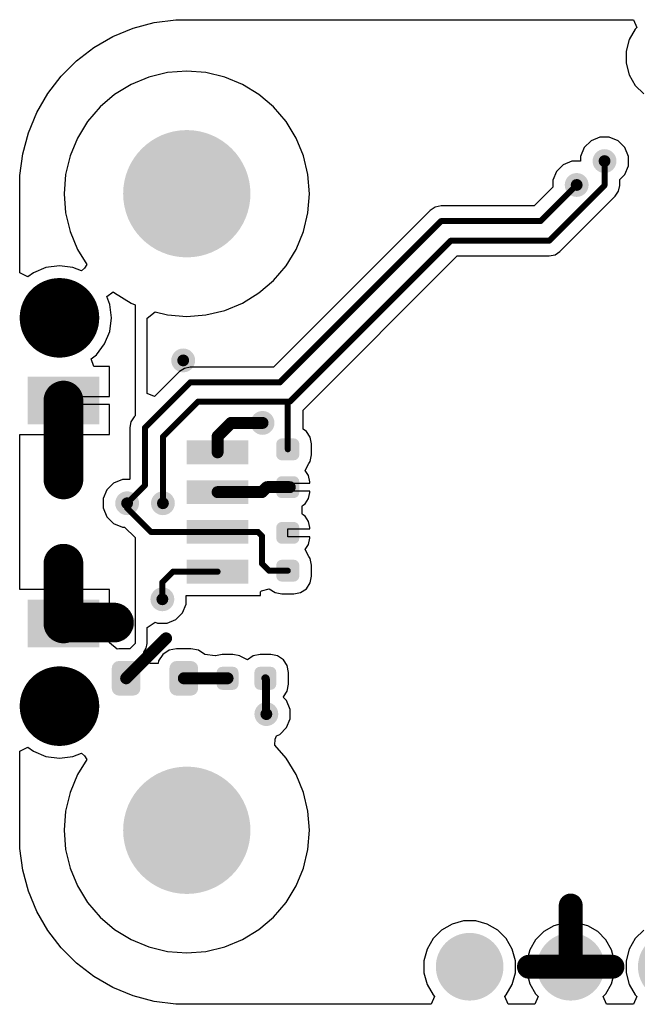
# Model space of a CAD drawing. Header units: inches. Extents: x 0.3 to 40.7, y 0.3 to 25.1.
# Tile 1 of 4: x 0.3 to 15.8, y 0.3 to 25.1. Entities that reach past the tile are written whole.
import ezdxf

# ---------------------------------------------------------------- set-up
doc = ezdxf.new("R2010")
doc.units = ezdxf.units.IN
for name, color, linetype in [('Pad Holes', 156, 'Continuous'), ('TOP', 1, 'Continuous'), ('Via Holes', 16, 'Continuous')]:
    doc.layers.add(name, color=color, linetype=linetype)

# ---------------------------------------------------------------- blocks, each defined once
blk = doc.blocks.new('F_____________1___F_________1_2665')
at = {"layer": 'TOP'}
h = blk.add_hatch(color=1, dxfattribs=at)
edge = h.paths.add_edge_path()
edge.add_arc((0, 0), 0.499999, 0, 360)
for points, const_width in [([(0.499999, 0, 1), (-0.499999, 0, 1)], 1.00000054), ([(-0.7499985, 0, 1), (-0.2499995, 0, 1)], 0.499999), ([(0.2499995, 0, 1), (0.7499985, 0, 1)], 0.499999)]:
    blk.add_lwpolyline(points, format="xyb", close=True, dxfattribs=dict(at, const_width=const_width))
blk = doc.blocks.new('F_____________1___F_________1_2666')
at = {"layer": 'TOP'}
h = blk.add_hatch(color=1, dxfattribs=at)
edge = h.paths.add_edge_path()
edge.add_arc((0, 0), 0.499999, 0, 360)
for points, const_width in [([(0.499999, 0, 1), (-0.499999, 0, 1)], 1.00000054), ([(-0.7499985, 0, 1), (-0.2499995, 0, 1)], 0.499999), ([(0.2499995, 0, 1), (0.7499985, 0, 1)], 0.499999)]:
    blk.add_lwpolyline(points, format="xyb", close=True, dxfattribs=dict(at, const_width=const_width))
blk = doc.blocks.new('RES_0402_2677')
at = {"layer": 'TOP'}
h = blk.add_hatch(color=1, dxfattribs=at)
edge = h.paths.add_edge_path()
edge.add_arc((-0.34025205, -0.14975078), 0.14024864, 270, 360)
edge.add_line((-0.20000341, -0.14975078), (-0.20000341, 0.14975078))
edge.add_arc((-0.34025205, 0.14975078), 0.14024864, 0, 90)
edge.add_line((-0.34025205, 0.28999942), (-0.60975367, 0.28999942))
edge.add_arc((-0.60975367, 0.14975078), 0.14024864, 90, 180)
edge.add_line((-0.75000231, 0.14975078), (-0.75000231, -0.14975078))
edge.add_arc((-0.60975367, -0.14975078), 0.14024864, 180, 270)
edge.add_line((-0.60975367, -0.28999942), (-0.34025205, -0.28999942))
h = blk.add_hatch(color=1, dxfattribs=at)
edge = h.paths.add_edge_path()
edge.add_arc((0.34025205, 0.14975078), 0.14024864, 90, 180)
edge.add_line((0.20000341, 0.14975078), (0.20000341, -0.14975078))
edge.add_arc((0.34025205, -0.14975078), 0.14024864, 180, 270)
edge.add_line((0.34025205, -0.28999942), (0.60975367, -0.28999942))
edge.add_arc((0.60975367, -0.14975078), 0.14024864, 270, 360)
edge.add_line((0.75000231, -0.14975078), (0.75000231, 0.14975078))
edge.add_arc((0.60975367, 0.14975078), 0.14024864, 0, 90)
edge.add_line((0.60975367, 0.28999942), (0.34025205, 0.28999942))
blk = doc.blocks.new('RES_0402_2678')
at = {"layer": 'TOP'}
h = blk.add_hatch(color=1, dxfattribs=at)
edge = h.paths.add_edge_path()
edge.add_arc((-0.34025205, -0.14975078), 0.14024864, 270, 360)
edge.add_line((-0.20000341, -0.14975078), (-0.20000341, 0.14975078))
edge.add_arc((-0.34025205, 0.14975078), 0.14024864, 0, 90)
edge.add_line((-0.34025205, 0.28999942), (-0.60975367, 0.28999942))
edge.add_arc((-0.60975367, 0.14975078), 0.14024864, 90, 180)
edge.add_line((-0.75000231, 0.1497507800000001), (-0.75000231, -0.1497507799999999))
edge.add_arc((-0.60975367, -0.14975078), 0.14024864, 180, 270)
edge.add_line((-0.60975367, -0.28999942), (-0.34025205, -0.28999942))
h = blk.add_hatch(color=1, dxfattribs=at)
edge = h.paths.add_edge_path()
edge.add_arc((0.34025205, 0.14975078), 0.14024864, 90, 180)
edge.add_line((0.20000341, 0.14975078), (0.20000341, -0.14975078))
edge.add_arc((0.34025205, -0.14975078), 0.14024864, 180, 270)
edge.add_line((0.34025205, -0.28999942), (0.60975367, -0.28999942))
edge.add_arc((0.60975367, -0.14975078), 0.14024864, 270, 360)
edge.add_line((0.75000231, -0.14975078), (0.75000231, 0.14975078))
edge.add_arc((0.60975367, 0.14975078), 0.14024864, 0, 90)
edge.add_line((0.60975367, 0.28999942), (0.34025205, 0.28999942))
blk = doc.blocks.new('SM04B_SRSS_TB_LF__SN__F_________1_2679')
at = {"layer": 'TOP'}
for points in [[(-3.39999701, 2.83750131), (-2.19999687, 2.83750131), (-2.19999687, 1.03750237), (-3.39999701, 1.03750237)], [(2.20000195, 2.83750131), (3.40000209, 2.83750131), (3.40000209, 1.03750237), (2.20000195, 1.03750237)], [(-1.7999964, -1.16249958), (-1.1999976, -1.16249958), (-1.1999976, -2.71249902), (-1.7999964, -2.71249902)], [(-0.7999984, -1.16249958), (-0.1999996, -1.16249958), (-0.1999996, -2.71249902), (-0.7999984, -2.71249902)], [(0.20000468, -1.16249958), (0.80000348, -1.16249958), (0.80000348, -2.71249902), (0.20000468, -2.71249902)], [(1.20000522, -1.16249958), (1.80000402, -1.16249958), (1.80000402, -2.71249902), (1.20000522, -2.71249902)]]:
    blk.add_hatch(color=1, dxfattribs=at).paths.add_polyline_path(points)
blk = doc.blocks.new('LEDC1608X80N_AK_2681')
at = {"layer": 'TOP'}
h = blk.add_hatch(color=1, dxfattribs=at)
edge = h.paths.add_edge_path()
edge.add_arc((-0.54499891, -0.2549982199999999), 0.17999964, 270, 360)
edge.add_line((-0.36499927, -0.2549982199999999), (-0.36499927, 0.2550033))
edge.add_arc((-0.54499891, 0.2550033), 0.17999964, 0, 90)
edge.add_line((-0.54499891, 0.4350029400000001), (-0.9050007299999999, 0.4350029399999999))
edge.add_arc((-0.9050007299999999, 0.2550032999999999), 0.17999964, 90, 180)
edge.add_line((-1.08500037, 0.2550032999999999), (-1.08500037, -0.2549982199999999))
edge.add_arc((-0.9050007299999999, -0.25499822), 0.17999964, 180, 270)
edge.add_line((-0.9050007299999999, -0.43499786), (-0.54499891, -0.43499786))
h = blk.add_hatch(color=1, dxfattribs=at)
edge = h.paths.add_edge_path()
edge.add_arc((0.54499891, 0.2549982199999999), 0.17999964, 90, 180)
edge.add_line((0.36499927, 0.2549982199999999), (0.36499927, -0.2550032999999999))
edge.add_arc((0.54499891, -0.2550033), 0.17999964, 180, 270)
edge.add_line((0.54499891, -0.4350029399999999), (0.9050007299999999, -0.4350029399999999))
edge.add_arc((0.9050007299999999, -0.2550033), 0.17999964, 270, 360)
edge.add_line((1.08500037, -0.2550033), (1.08500037, 0.2549982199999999))
edge.add_arc((0.9050007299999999, 0.2549982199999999), 0.17999964, 0, 90)
edge.add_line((0.9050007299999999, 0.43499786), (0.54499891, 0.43499786))
blk = doc.blocks.new('RES_0402_2682')
at = {"layer": 'TOP'}
h = blk.add_hatch(color=1, dxfattribs=at)
edge = h.paths.add_edge_path()
edge.add_arc((-0.34025205, -0.14975078), 0.14024864, 270, 360)
edge.add_line((-0.20000341, -0.14975078), (-0.20000341, 0.14975078))
edge.add_arc((-0.34025205, 0.14975078), 0.14024864, 0, 90)
edge.add_line((-0.34025205, 0.28999942), (-0.60975367, 0.28999942))
edge.add_arc((-0.60975367, 0.14975078), 0.14024864, 90, 180)
edge.add_line((-0.75000231, 0.14975078), (-0.75000231, -0.14975078))
edge.add_arc((-0.60975367, -0.14975078), 0.14024864, 180, 270)
edge.add_line((-0.60975367, -0.28999942), (-0.34025205, -0.28999942))
h = blk.add_hatch(color=1, dxfattribs=at)
edge = h.paths.add_edge_path()
edge.add_arc((0.34024697, 0.14974824), 0.14024864, 90, 180)
edge.add_line((0.19999833, 0.14974824), (0.19999833, -0.14975332))
edge.add_arc((0.34024697, -0.14975332), 0.14024864, 180, 270)
edge.add_line((0.34024697, -0.29000196), (0.6097485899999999, -0.29000196))
edge.add_arc((0.6097485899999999, -0.14975332), 0.14024864, 270, 360)
edge.add_line((0.74999723, -0.14975332), (0.74999723, 0.14974824))
edge.add_arc((0.6097485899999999, 0.14974824), 0.14024864, 0, 90)
edge.add_line((0.6097485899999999, 0.28999688), (0.34024697, 0.28999688))
blk = doc.blocks.new('PIN_HEADER_2_54___VERT__1_8POS_2701')
at = {"layer": 'Pad Holes'}
h = blk.add_hatch(color=7, dxfattribs=at)
edge = h.paths.add_edge_path()
edge.add_arc((-8.889999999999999, 0), 0.499999, 0, 360)
h = blk.add_hatch(color=7, dxfattribs=at)
edge = h.paths.add_edge_path()
edge.add_arc((-6.35, 0), 0.499999, 0, 360)
h = blk.add_hatch(color=7, dxfattribs=at)
edge = h.paths.add_edge_path()
edge.add_arc((-3.81, 0), 0.499999, 0, 360)
h = blk.add_hatch(color=7, dxfattribs=at)
edge = h.paths.add_edge_path()
edge.add_arc((-1.27, 0), 0.499999, 0, 360)
h = blk.add_hatch(color=7, dxfattribs=at)
edge = h.paths.add_edge_path()
edge.add_arc((1.27, 0), 0.499999, 0, 360)
h = blk.add_hatch(color=7, dxfattribs=at)
edge = h.paths.add_edge_path()
edge.add_arc((3.81, 0), 0.499999, 0, 360)
h = blk.add_hatch(color=7, dxfattribs=at)
edge = h.paths.add_edge_path()
edge.add_arc((6.35, 0), 0.499999, 0, 360)
h = blk.add_hatch(color=7, dxfattribs=at)
edge = h.paths.add_edge_path()
edge.add_arc((8.889999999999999, 0), 0.499999, 0, 360)
at = {"layer": 'TOP'}
h = blk.add_hatch(color=1, dxfattribs=at)
edge = h.paths.add_edge_path()
edge.add_arc((-8.889999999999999, 0), 0.8499983, 0, 360)
h = blk.add_hatch(color=1, dxfattribs=at)
edge = h.paths.add_edge_path()
edge.add_arc((-6.35, 0), 0.8499983, 0, 360)
h = blk.add_hatch(color=1, dxfattribs=at)
edge = h.paths.add_edge_path()
edge.add_arc((-3.81, 0), 0.8499983, 0, 360)
h = blk.add_hatch(color=1, dxfattribs=at)
edge = h.paths.add_edge_path()
edge.add_arc((-1.27, 0), 0.8499983, 0, 360)
h = blk.add_hatch(color=1, dxfattribs=at)
edge = h.paths.add_edge_path()
edge.add_arc((1.27, 0), 0.8499983, 0, 360)
h = blk.add_hatch(color=1, dxfattribs=at)
edge = h.paths.add_edge_path()
edge.add_arc((3.81, 0), 0.8499983, 0, 360)
h = blk.add_hatch(color=1, dxfattribs=at)
edge = h.paths.add_edge_path()
edge.add_arc((6.35, 0), 0.8499983, 0, 360)
h = blk.add_hatch(color=1, dxfattribs=at)
edge = h.paths.add_edge_path()
edge.add_arc((8.889999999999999, 0), 0.8499983, 0, 360)

msp = doc.modelspace()

# ---------------------------------------------------------------- hatches: boundary and pattern name
at = {"layer": 'Pad Holes'}
h = msp.add_hatch(color=7, dxfattribs=at)
edge = h.paths.add_edge_path()
edge.add_arc((4.500013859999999, 20.68000944), 1.59999934, 0, 360)
h = msp.add_hatch(color=7, dxfattribs=at)
edge = h.paths.add_edge_path()
edge.add_arc((4.500013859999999, 4.68001096), 1.59999934, 0, 360)
at = {"layer": 'TOP'}
h = msp.add_hatch(color=1, dxfattribs=at)
edge = h.paths.add_edge_path()
edge.add_arc((4.500013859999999, 20.68000944), 1.49999954, 0, 360)
h = msp.add_hatch(color=1, dxfattribs=at)
edge = h.paths.add_edge_path()
edge.add_arc((15.00000048, 21.50000018), 0.2999994, 0, 360)
h = msp.add_hatch(color=1, dxfattribs=at)
edge = h.paths.add_edge_path()
edge.add_arc((14.29999934, 20.89999884), 0.2999994, 0, 360)
h = msp.add_hatch(color=1, dxfattribs=at)
edge = h.paths.add_edge_path()
edge.add_arc((4.40999118, 16.4900102), 0.2999994, 0, 360)
h = msp.add_hatch(color=1, dxfattribs=at)
edge = h.paths.add_edge_path()
edge.add_arc((6.404109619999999, 14.91934278), 0.2999994, 0, 360)
h = msp.add_hatch(color=1, dxfattribs=at)
edge = h.paths.add_edge_path()
edge.add_arc((2.99999908, 12.8999996), 0.2999994, 0, 360)
h = msp.add_hatch(color=1, dxfattribs=at)
edge = h.paths.add_edge_path()
edge.add_arc((3.89999982, 12.8999996), 0.2999994, 0, 360)
h = msp.add_hatch(color=1, dxfattribs=at)
edge = h.paths.add_edge_path()
edge.add_arc((3.88610094, 10.48610044), 0.2999994, 0, 360)
h = msp.add_hatch(color=1, dxfattribs=at)
edge = h.paths.add_edge_path()
edge.add_arc((2.89999928, 9.900000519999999), 0.2999994, 0, 360)
h = msp.add_hatch(color=1, dxfattribs=at)
edge = h.paths.add_edge_path()
edge.add_arc((6.4999997, 7.600000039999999), 0.2999994, 0, 360)
h = msp.add_hatch(color=1, dxfattribs=at)
edge = h.paths.add_edge_path()
edge.add_arc((4.500013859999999, 4.68001096), 1.49999954, 0, 360)
at = {"layer": 'Via Holes'}
h = msp.add_hatch(color=7, dxfattribs=at)
edge = h.paths.add_edge_path()
edge.add_arc((15.00000048, 21.50000018), 0.1499997, 0, 360)
h = msp.add_hatch(color=7, dxfattribs=at)
edge = h.paths.add_edge_path()
edge.add_arc((14.29999934, 20.89999884), 0.1499997, 0, 360)
h = msp.add_hatch(color=7, dxfattribs=at)
edge = h.paths.add_edge_path()
edge.add_arc((4.40999118, 16.4900102), 0.1499997, 0, 360)
h = msp.add_hatch(color=7, dxfattribs=at)
edge = h.paths.add_edge_path()
edge.add_arc((6.404109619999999, 14.91934278), 0.1499997, 0, 360)
h = msp.add_hatch(color=7, dxfattribs=at)
edge = h.paths.add_edge_path()
edge.add_arc((2.99999908, 12.8999996), 0.1499997, 0, 360)
h = msp.add_hatch(color=7, dxfattribs=at)
edge = h.paths.add_edge_path()
edge.add_arc((3.89999982, 12.8999996), 0.1499997, 0, 360)
h = msp.add_hatch(color=7, dxfattribs=at)
edge = h.paths.add_edge_path()
edge.add_arc((3.88610094, 10.48610044), 0.1499997, 0, 360)
h = msp.add_hatch(color=7, dxfattribs=at)
edge = h.paths.add_edge_path()
edge.add_arc((2.89999928, 9.900000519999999), 0.1499997, 0, 360)
h = msp.add_hatch(color=7, dxfattribs=at)
edge = h.paths.add_edge_path()
edge.add_arc((6.4999997, 7.600000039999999), 0.1499997, 0, 360)

# ---------------------------------------------------------------- linework, layer by layer
at = {"layer": 'TOP'}
for p, q in [((3.68002312, 24.98238336), (4.22511982, 25.05414852)), ((4.22511982, 25.05414852), (4.50001132, 25.05414598)), ((4.50001132, 25.05414598), (15.72498506, 25.05415106)), ((15.72498506, 25.05415106), (15.80782716, 24.85414892)), ((2.64101072, 24.62968912), (3.14894722, 24.84008494)), ((3.14894722, 24.84008494), (3.68002312, 24.98238336)), ((15.76980336, 24.81612512), (15.61840158, 24.55389298)), ((15.80782716, 24.85414892), (15.76980336, 24.81612512)), ((2.16487756, 24.35479508), (2.64101072, 24.62968912)), ((15.61840158, 24.55389298), (15.54003242, 24.26140944)), ((1.72869352, 24.02009928), (2.16487756, 24.35479508)), ((15.54003242, 24.26140944), (15.54003242, 23.95861096)), ((1.33992112, 23.63132688), (1.72869352, 24.02009928)), ((4.500013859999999, 23.76451686), (4.01749006, 23.72654132)), ((4.982537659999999, 23.72654132), (4.500013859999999, 23.76451686)), ((15.54003242, 23.95861096), (15.61840158, 23.66612742)), ((1.00522786, 23.19514284), (1.33992112, 23.63132688)), ((3.54684838, 23.61354942), (3.0996763, 23.428325)), ((4.01749006, 23.72654132), (3.54684838, 23.61354942)), ((5.453179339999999, 23.61354942), (4.982537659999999, 23.72654132)), ((5.90035142, 23.428325), (5.453179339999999, 23.61354942)), ((15.61840158, 23.66612742), (15.76980336, 23.40389528)), ((3.0996763, 23.428325), (2.68698472, 23.17542736)), ((6.313043, 23.17542736), (5.90035142, 23.428325)), ((15.76980336, 23.40389528), (15.9839152, 23.18978344)), ((0.7303389, 22.71901984), (1.00522786, 23.19514284)), ((2.68698472, 23.17542736), (2.31893872, 22.86108458)), ((6.681089, 22.86108458), (6.313043, 23.17542736)), ((2.31893872, 22.86108458), (2.00459594, 22.49303858)), ((6.99543178, 22.49303858), (6.681089, 22.86108458)), ((0.5199379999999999, 22.21107572), (0.7303389, 22.71901984)), ((2.00459594, 22.49303858), (1.7516983, 22.080347)), ((7.248329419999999, 22.080347), (6.99543178, 22.49303858)), ((0.37763958, 21.68002014), (0.5199379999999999, 22.21107572)), ((1.7516983, 22.080347), (1.56647388, 21.63317492)), ((7.43355384, 21.63317492), (7.248329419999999, 22.080347)), ((14.8806535, 22.09999898), (14.66012816, 22.0086555)), ((15.11934746, 22.09999898), (14.8806535, 22.09999898)), ((15.3398728, 22.0086555), (15.11934746, 22.09999898)), ((14.49134516, 21.8398725), (14.40000168, 21.61934716)), ((14.66012816, 22.0086555), (14.49134516, 21.8398725)), ((15.5086558, 21.8398725), (15.3398728, 22.0086555)), ((15.59999928, 21.61934716), (15.5086558, 21.8398725)), ((0.30587696, 21.13491582), (0.37763958, 21.68002014)), ((1.56647388, 21.63317492), (1.45348198, 21.16253324)), ((7.546545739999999, 21.16253324), (7.43355384, 21.63317492)), ((14.40000168, 21.61934716), (14.40000168, 21.49999764)), ((15.59999928, 21.3806532), (15.59999928, 21.61934716)), ((13.96012702, 21.40865416), (13.79134402, 21.23987116)), ((14.18065236, 21.49999764), (13.96012702, 21.40865416)), ((14.40000168, 21.49999764), (14.18065236, 21.49999764)), ((15.5086558, 21.16012786), (15.59999928, 21.3806532)), ((0.30587696, 20.86002178), (0.30587696, 21.13491582)), ((1.45348198, 21.16253324), (1.41550644, 20.68000944)), ((7.58452128, 20.68000944), (7.546545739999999, 21.16253324)), ((13.79134402, 21.23987116), (13.70000054, 21.01934582)), ((15.38234414, 21.0338162), (15.5086558, 21.16012786)), ((0.30587696, 18.68791538), (0.30587696, 20.86002178)), ((13.70000054, 20.84071524), (13.2323967, 20.3731114)), ((13.70000054, 21.01934582), (13.70000054, 20.84071524)), ((15.35324082, 20.7437482), (15.38234414, 20.8900649)), ((15.38234414, 20.8900649), (15.38234414, 21.0338162)), ((1.41550644, 20.68000944), (1.45348198, 20.19748564)), ((7.546545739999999, 20.19748564), (7.58452128, 20.68000944)), ((13.88029228, 19.2296415), (15.27035808, 20.6197073)), ((15.27035808, 20.6197073), (15.35324082, 20.7437482)), ((10.74445146, 20.34400808), (10.62041056, 20.26112534)), ((10.89076816, 20.3731114), (10.74445146, 20.34400808)), ((13.2323967, 20.3731114), (10.89076816, 20.3731114)), ((1.45348198, 20.19748564), (1.56647388, 19.72684396)), ((10.62041056, 20.26112534), (6.679239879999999, 16.31995466)), ((7.43355384, 19.72684396), (7.546545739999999, 20.19748564)), ((1.56647388, 19.72684396), (1.7516983, 19.27967188)), ((7.248329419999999, 19.27967188), (7.43355384, 19.72684396)), ((1.7516983, 19.27967188), (1.984248, 18.90018572)), ((6.99543178, 18.8669803), (7.248329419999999, 19.27967188)), ((7.42134406, 15.24377444), (11.29522506, 19.11765544)), ((11.29522506, 19.11765544), (13.60993468, 19.11765544)), ((13.60993468, 19.11765544), (13.75625138, 19.14675876)), ((13.75625138, 19.14675876), (13.88029228, 19.2296415)), ((0.9606330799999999, 18.82656128), (0.64439292, 18.69557094)), ((1.29999994, 18.87123988), (0.9606330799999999, 18.82656128)), ((1.6393668, 18.82656128), (1.29999994, 18.87123988)), ((1.85206894, 18.7384563), (1.6393668, 18.82656128)), ((1.984248, 18.90018572), (1.932432, 18.8061727)), ((6.681089, 18.4989343), (6.99543178, 18.8669803)), ((0.5058791, 18.58928464), (0.30587696, 18.68791538)), ((0.64439292, 18.69557094), (0.5058791, 18.58928464)), ((1.932432, 18.8061727), (1.85206894, 18.7384563)), ((6.313043, 18.18459152), (6.681089, 18.4989343)), ((2.4863806, 18.09290768), (2.65278108, 18.21380406)), ((2.56653538, 17.8993927), (2.4863806, 18.09290768)), ((2.65278108, 18.21380406), (2.68698472, 18.18459152)), ((2.68698472, 18.18459152), (3.0996763, 17.93169388)), ((5.90035142, 17.93169388), (6.313043, 18.18459152)), ((2.61121398, 17.56002584), (2.56653538, 17.8993927)), ((3.0996763, 17.93169388), (3.20001392, 17.89013186)), ((3.20001392, 17.89013186), (3.20001392, 15.0933658)), ((5.453179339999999, 17.74646946), (5.90035142, 17.93169388)), ((3.505890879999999, 17.55061768), (3.70589302, 17.70828564)), ((3.70589302, 17.70828564), (4.01749006, 17.63347756)), ((4.01749006, 17.63347756), (4.500013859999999, 17.59550202)), ((4.500013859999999, 17.59550202), (4.982537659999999, 17.63347756)), ((4.982537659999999, 17.63347756), (5.453179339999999, 17.74646946)), ((2.56653538, 17.22065898), (2.61121398, 17.56002584)), ((3.505890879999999, 15.66055542), (3.505890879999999, 17.55061768)), ((2.43554504, 16.90441882), (2.56653538, 17.22065898)), ((2.22716852, 16.63285726), (2.43554504, 16.90441882)), ((2.09834988, 16.53401062), (2.22716852, 16.63285726)), ((2.16624154, 16.33401102), (2.09834988, 16.53401062)), ((2.55349756, 16.33401102), (2.16624154, 16.33401102)), ((2.55349756, 15.58001202), (2.55349756, 16.33401102)), ((4.31461672, 16.2079686), (3.69066826, 15.58402014)), ((4.43865762, 16.29085134), (4.31461672, 16.2079686)), ((4.58497432, 16.31995466), (4.43865762, 16.29085134)), ((6.679239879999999, 16.31995466), (4.58497432, 16.31995466)), ((3.69066826, 15.58402014), (3.505890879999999, 15.66055542)), ((1.29949956, 14.62601342), (1.29949956, 15.48001222)), ((1.29949956, 15.48001222), (1.39949936, 15.48001222)), ((1.39949936, 15.48001222), (1.39949936, 15.58001202)), ((1.39949936, 15.58001202), (2.55349756, 15.58001202)), ((2.55349756, 15.38001242), (1.49949916, 15.38001242)), ((1.49949916, 15.38001242), (1.49949916, 14.62601342)), ((2.55349756, 14.62601342), (2.55349756, 15.38001242)), ((7.42134406, 14.76383128), (7.42134406, 15.24377444)), ((3.09498746, 14.94718118), (3.06588414, 14.80086448)), ((3.1778702, 15.07122208), (3.09498746, 14.94718118)), ((3.20001392, 15.0933658), (3.1778702, 15.07122208)), ((0.3058795, 10.73401206), (0.30587696, 14.62601342)), ((0.30587696, 14.62601342), (1.29949956, 14.62601342)), ((1.49949916, 14.62601342), (2.55349756, 14.62601342)), ((3.06588414, 14.80086448), (3.06588414, 13.50659986)), ((7.506152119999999, 14.70716388), (7.42134406, 14.76383128)), ((7.60345698, 14.5615406), (7.506152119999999, 14.70716388)), ((7.63762506, 14.38976294), (7.60345698, 14.5615406)), ((7.63762506, 14.12026386), (7.63762506, 14.38976294)), ((7.60345698, 13.9484862), (7.63762506, 14.12026386)), ((7.472989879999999, 13.72399338), (7.57059954, 13.89931434)), ((7.57059954, 13.89931434), (7.60345698, 13.9484862)), ((7.560124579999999, 13.5935847), (7.472989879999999, 13.72399338)), ((2.66012676, 13.40865492), (2.49134376, 13.23987192)), ((2.8806521, 13.4999984), (2.66012676, 13.40865492)), ((3.05928268, 13.4999984), (2.8806521, 13.4999984)), ((3.06588414, 13.50659986), (3.05928268, 13.4999984)), ((7.039000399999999, 13.20500788), (7.039000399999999, 13.40500748)), ((7.039000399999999, 13.40500748), (7.590723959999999, 13.40500748)), ((7.590723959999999, 13.43975722), (7.560124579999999, 13.5935847)), ((7.590723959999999, 13.40500748), (7.590723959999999, 13.43975722)), ((2.49134376, 13.23987192), (2.40000028, 13.01934658)), ((7.590723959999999, 13.20500788), (7.039000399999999, 13.20500788)), ((7.560124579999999, 13.01643066), (7.590723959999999, 13.17025814)), ((7.590723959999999, 13.17025814), (7.590723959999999, 13.20500788)), ((2.40000028, 13.01934658), (2.40000028, 12.78065262)), ((7.40579672, 12.84112494), (7.472989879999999, 12.88601944)), ((7.472989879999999, 12.88601944), (7.560124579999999, 13.01643066)), ((2.40000028, 12.78065262), (2.49134376, 12.56012728)), ((7.40099104, 12.82744196), (7.40579672, 12.84112494)), ((7.40099104, 12.63257824), (7.40099104, 12.82744196)), ((7.40579672, 12.61889526), (7.40099104, 12.63257824)), ((2.49134376, 12.56012728), (2.66012676, 12.39134428)), ((2.66012676, 12.39134428), (2.8806521, 12.3000008)), ((7.472989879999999, 12.57400076), (7.40579672, 12.61889526)), ((7.560124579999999, 12.44358954), (7.472989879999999, 12.57400076)), ((7.590723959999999, 12.28976206), (7.560124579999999, 12.44358954)), ((2.8806521, 12.3000008), (2.93751, 12.3000008)), ((2.93751, 12.3000008), (3.20001392, 12.03749688)), ((7.039000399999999, 12.05501272), (7.039000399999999, 12.25501232)), ((7.039000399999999, 12.25501232), (7.590723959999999, 12.25501232)), ((7.590723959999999, 12.25501232), (7.590723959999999, 12.28976206)), ((3.20001392, 12.03749688), (3.20001392, 9.37390302)), ((7.590723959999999, 12.05501272), (7.039000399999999, 12.05501272)), ((7.560124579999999, 11.8664355), (7.590723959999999, 12.02026298)), ((7.590723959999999, 12.02026298), (7.590723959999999, 12.05501272)), ((7.472989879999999, 11.73602682), (7.560124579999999, 11.8664355)), ((7.57059954, 11.56070586), (7.472989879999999, 11.73602682)), ((7.60345698, 11.511534), (7.57059954, 11.56070586)), ((7.63762506, 11.33975634), (7.60345698, 11.511534)), ((7.63762506, 11.07025726), (7.63762506, 11.33975634)), ((7.506152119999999, 10.75285632), (7.60345698, 10.8984796)), ((7.60345698, 10.8984796), (7.63762506, 11.07025726)), ((1.29949956, 10.73401206), (0.3058795, 10.73401206)), ((1.29949956, 9.88001326), (1.29949956, 10.73401206)), ((2.55349756, 10.73401206), (1.49949916, 10.73401206)), ((1.49949916, 10.73401206), (1.49949916, 9.98001306)), ((2.55349756, 9.98001306), (2.55349756, 10.73401206)), ((6.34949962, 10.67537108), (6.37795778, 10.7015788)), ((6.34949962, 10.5800144), (6.34949962, 10.67537108)), ((6.37795778, 10.7015788), (6.571851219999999, 10.75285632)), ((6.571851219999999, 10.75285632), (6.71747196, 10.65555146)), ((6.71747196, 10.65555146), (6.889249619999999, 10.62138338)), ((7.18875118, 10.62138338), (7.36052884, 10.65555146)), ((7.36052884, 10.65555146), (7.506152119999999, 10.75285632)), ((4.486099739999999, 10.36675346), (4.486099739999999, 10.5800144)), ((4.486099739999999, 10.5800144), (6.34949962, 10.5800144)), ((6.889249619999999, 10.62138338), (7.18875118, 10.62138338)), ((4.39475626, 10.14622812), (4.486099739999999, 10.36675346)), ((1.49949916, 9.98001306), (2.55349756, 9.98001306)), ((3.505890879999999, 9.77767412), (3.70589302, 9.911311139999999)), ((3.70589302, 9.911311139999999), (3.76675396, 9.88610164)), ((4.00544792, 9.88610164), (4.22597326, 9.97744512)), ((4.22597326, 9.97744512), (4.39475626, 10.14622812)), ((1.39949936, 9.88001326), (1.29949956, 9.88001326)), ((1.39949936, 9.78001346), (1.39949936, 9.88001326)), ((2.55349756, 9.78001346), (1.39949936, 9.78001346)), ((2.55349756, 9.39317908), (2.55349756, 9.78001346)), ((3.505890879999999, 9.37391572), (3.505890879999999, 9.77767412)), ((3.76675396, 9.88610164), (4.00544792, 9.88610164)), ((2.7534997, 9.23617406), (2.55349756, 9.39317908)), ((2.79500076, 9.24442906), (2.7534997, 9.23617406)), ((3.07053996, 9.24442906), (2.79500076, 9.24442906)), ((3.20001392, 9.37390302), (3.07053996, 9.24442906)), ((3.41630254, 9.15761694), (3.4826067, 9.25684966)), ((3.42212422, 9.09850352), (3.41630254, 9.15761694)), ((3.4826067, 9.25684966), (3.50589342, 9.37390302)), ((3.50589342, 9.37390302), (3.505890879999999, 9.37391572)), ((4.057713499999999, 9.207169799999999), (3.898940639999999, 9.10108162)), ((4.245000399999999, 9.244423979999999), (4.057713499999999, 9.207169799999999)), ((4.60499968, 9.244423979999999), (4.245000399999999, 9.244423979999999)), ((4.79228658, 9.207169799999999), (4.60499968, 9.244423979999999)), ((4.951056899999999, 9.10108416), (4.79228658, 9.207169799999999)), ((3.46789502, 9.06792192), (3.42212422, 9.09850352)), ((3.56381812, 8.924363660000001), (3.46789502, 9.06792192)), ((3.574590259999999, 8.870203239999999), (3.56381812, 8.924363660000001)), ((3.79285246, 8.94230876), (3.77850908, 8.870203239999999)), ((3.898940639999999, 9.10108162), (3.79285246, 8.94230876)), ((5.214071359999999, 9.06154144), (4.951056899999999, 9.10108416)), ((5.21847572, 9.064482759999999), (5.214071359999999, 9.06154144)), ((5.39025338, 9.09865084), (5.21847572, 9.064482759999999)), ((5.659752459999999, 9.09865084), (5.39025338, 9.09865084)), ((5.83153012, 9.064482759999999), (5.659752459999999, 9.09865084)), ((5.84245466, 9.0571828), (5.83153012, 9.064482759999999)), ((6.02285562, 8.967175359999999), (5.84245466, 9.0571828)), ((6.16847636, 9.06448022), (6.02285562, 8.967175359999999)), ((6.34025402, 9.098648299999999), (6.16847636, 9.06448022)), ((6.609753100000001, 9.098648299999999), (6.34025402, 9.098648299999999)), ((6.781530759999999, 9.06448022), (6.609753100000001, 9.098648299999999)), ((6.92715404, 8.967175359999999), (6.781530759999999, 9.06448022)), ((7.0244589, 8.821552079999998), (6.92715404, 8.967175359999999)), ((3.77850908, 8.870203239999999), (3.574590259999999, 8.870203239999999)), ((7.05862698, 8.64977442), (7.0244589, 8.821552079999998)), ((7.05862698, 8.35027286), (7.05862698, 8.64977442)), ((6.927156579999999, 8.03287446), (7.0244589, 8.178495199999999)), ((7.0244589, 8.178495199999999), (7.05862698, 8.35027286)), ((6.92612534, 8.02240204), (6.927156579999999, 8.03287446)), ((7.008655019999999, 7.93987236), (6.92612534, 8.02240204)), ((7.099998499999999, 7.71934702), (7.008655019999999, 7.93987236)), ((7.099998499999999, 7.48065306), (7.099998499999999, 7.71934702)), ((7.008655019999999, 7.26012772), (7.099998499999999, 7.48065306)), ((6.839872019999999, 7.091344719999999), (7.008655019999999, 7.26012772)), ((6.71388802, 6.822681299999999), (6.72271198, 6.96645546)), ((6.72271198, 6.96645546), (6.758774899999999, 7.057753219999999)), ((6.758774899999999, 7.057753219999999), (6.839872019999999, 7.091344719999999)), ((0.3058795, 6.6721101), (0.5058791, 6.770738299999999)), ((0.5058791, 6.770738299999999), (0.64439292, 6.664454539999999)), ((6.99543178, 6.4930401), (6.71388802, 6.822681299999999)), ((0.3058795, 4.50000116), (0.3058795, 6.6721101)), ((0.64439292, 6.664454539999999), (0.9606330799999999, 6.533464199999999)), ((0.9606330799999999, 6.533464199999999), (1.29999994, 6.4887856)), ((1.29999994, 6.4887856), (1.6393668, 6.533464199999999)), ((1.6393668, 6.533464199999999), (1.85207148, 6.621569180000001)), ((1.98425054, 6.459839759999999), (1.7516983, 6.08034852)), ((1.85207148, 6.621569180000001), (1.9324574, 6.553829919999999)), ((1.9324574, 6.553829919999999), (1.98425054, 6.459839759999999)), ((7.248329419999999, 6.08034852), (6.99543178, 6.4930401)), ((1.7516983, 6.08034852), (1.56647388, 5.63317644)), ((7.43355384, 5.63317644), (7.248329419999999, 6.08034852)), ((1.56647388, 5.63317644), (1.45348198, 5.16253476)), ((7.546545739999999, 5.16253476), (7.43355384, 5.63317644)), ((1.45348198, 5.16253476), (1.41550644, 4.68001096)), ((7.58452128, 4.68001096), (7.546545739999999, 5.16253476)), ((0.3058795, 4.22510458), (0.3058795, 4.50000116)), ((1.41550644, 4.68001096), (1.45348198, 4.19748716)), ((7.546545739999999, 4.19748716), (7.58452128, 4.68001096)), ((0.37764212, 3.68001296), (0.3058795, 4.22510458)), ((1.45348198, 4.19748716), (1.56647388, 3.72684548)), ((7.43355384, 3.72684548), (7.546545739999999, 4.19748716)), ((1.56647388, 3.72684548), (1.7516983, 3.2796734)), ((7.248329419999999, 3.2796734), (7.43355384, 3.72684548)), ((0.51994054, 3.1489396), (0.37764212, 3.68001296)), ((1.7516983, 3.2796734), (2.00459594, 2.86698182)), ((6.99543178, 2.86698182), (7.248329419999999, 3.2796734)), ((0.7303389, 2.64099802), (0.51994054, 3.1489396)), ((2.00459594, 2.86698182), (2.31893872, 2.49893582)), ((6.681089, 2.49893582), (6.99543178, 2.86698182)), ((1.00523294, 2.16486486), (0.7303389, 2.64099802)), ((2.31893872, 2.49893582), (2.68698472, 2.18459304)), ((6.313043, 2.18459304), (6.681089, 2.49893582)), ((11.16614226, 2.32163874), (10.90391012, 2.17023696)), ((11.4586258, 2.4000079), (11.16614226, 2.32163874)), ((11.76142428, 2.4000079), (11.4586258, 2.4000079)), ((12.05390782, 2.32163874), (11.76142428, 2.4000079)), ((12.31613996, 2.17023696), (12.05390782, 2.32163874)), ((13.72389686, 2.2787737), (13.47215238, 2.13342982)), ((14.00468116, 2.3540085), (13.72389686, 2.2787737)), ((14.05002524, 2.3540085), (14.00468116, 2.3540085)), ((14.05002524, 1.35001), (14.05002524, 2.3540085)), ((14.29536892, 2.3540085), (14.25002484, 2.3540085)), ((14.25002484, 2.3540085), (14.25002484, 1.35001)), ((14.57615322, 2.2787737), (14.29536892, 2.3540085)), ((14.8278977, 2.13342982), (14.57615322, 2.2787737)), ((1.33992112, 1.72869098), (1.00523294, 2.16486486)), ((2.68698472, 2.18459304), (3.0996763, 1.9316954)), ((5.90035142, 1.9316954), (6.313043, 2.18459304)), ((10.90391012, 2.17023696), (10.68979828, 1.95612512)), ((12.5302518, 1.95612512), (12.31613996, 2.17023696)), ((13.47215238, 2.13342982), (13.26660542, 1.92788286)), ((15.03344466, 1.92788286), (14.8278977, 2.13342982)), ((15.98391012, 2.17023696), (15.76979828, 1.95612512)), ((3.0996763, 1.9316954), (3.54684838, 1.74647098)), ((3.54684838, 1.74647098), (4.01749006, 1.63347908)), ((4.982537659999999, 1.63347908), (5.453179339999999, 1.74647098)), ((5.453179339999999, 1.74647098), (5.90035142, 1.9316954)), ((10.68979828, 1.95612512), (10.5383965, 1.69389298)), ((12.68165358, 1.69389298), (12.5302518, 1.95612512)), ((13.26660542, 1.92788286), (13.12126154, 1.67613838)), ((15.17878854, 1.67613838), (15.03344466, 1.92788286)), ((15.76979828, 1.95612512), (15.6183965, 1.69389298)), ((1.72870368, 1.33990842), (1.33992112, 1.72869098)), ((4.01749006, 1.63347908), (4.500013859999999, 1.59550354)), ((4.500013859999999, 1.59550354), (4.982537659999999, 1.63347908)), ((10.5383965, 1.69389298), (10.46002734, 1.40140944)), ((12.76002274, 1.40140944), (12.68165358, 1.69389298)), ((13.12126154, 1.67613838), (13.04602674, 1.39535408)), ((15.25402334, 1.39535408), (15.17878854, 1.67613838)), ((15.6183965, 1.69389298), (15.54002734, 1.40140944)), ((2.16488772, 1.00521516), (1.72870368, 1.33990842)), ((10.46002734, 1.40140944), (10.46002734, 1.09861096)), ((12.76002274, 1.09861096), (12.76002274, 1.40140944)), ((13.04602674, 1.39535408), (13.04602674, 1.35001)), ((13.04602674, 1.35001), (14.05002524, 1.35001)), ((14.25002484, 1.35001), (15.25402334, 1.35001)), ((15.25402334, 1.35001), (15.25402334, 1.39535408)), ((15.54002734, 1.40140944), (15.54002734, 1.09861096)), ((2.64101072, 0.7303261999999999), (2.16488772, 1.00521516)), ((10.46002734, 1.09861096), (10.5383965, 0.80612742)), ((12.68165358, 0.80612742), (12.76002274, 1.09861096)), ((15.25402334, 1.1500104), (13.04602674, 1.1500104)), ((13.04602674, 1.1500104), (13.04602674, 1.10466632)), ((13.04602674, 1.10466632), (13.12126154, 0.82388202)), ((15.17878854, 0.82388202), (15.25402334, 1.10466632)), ((15.25402334, 1.10466632), (15.25402334, 1.1500104)), ((15.54002734, 1.09861096), (15.6183965, 0.80612742)), ((10.5383965, 0.80612742), (10.68979828, 0.54389528)), ((12.5302518, 0.54389528), (12.68165358, 0.80612742)), ((13.12126154, 0.82388202), (13.26660542, 0.5721375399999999)), ((15.03344466, 0.5721375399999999), (15.17878854, 0.82388202)), ((15.6183965, 0.80612742), (15.76979828, 0.54389528)), ((3.1489523, 0.51992784), (2.64101072, 0.7303261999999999)), ((3.68002058, 0.37762942), (3.1489523, 0.51992784)), ((10.72782716, 0.5058663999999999), (10.64498252, 0.3058668)), ((10.68979828, 0.54389528), (10.72782716, 0.5058663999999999)), ((12.49222292, 0.5058663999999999), (12.5302518, 0.54389528)), ((12.57506756, 0.3058668), (12.49222292, 0.5058663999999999)), ((13.33287402, 0.5058689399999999), (13.25003192, 0.3058668)), ((13.26660542, 0.5721375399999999), (13.33287402, 0.5058689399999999)), ((14.96717606, 0.5058689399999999), (15.03344466, 0.5721375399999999)), ((15.05001816, 0.3058668), (14.96717606, 0.5058689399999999)), ((15.80782462, 0.5058689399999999), (15.72498252, 0.3058668)), ((15.76979828, 0.54389528), (15.80782462, 0.5058689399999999)), ((4.22511982, 0.3058668), (3.68002058, 0.37762942)), ((4.5000164, 0.3058642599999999), (4.22511982, 0.3058668)), ((10.64498252, 0.3058668), (4.5000164, 0.3058642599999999)), ((13.25003192, 0.3058668), (12.57506756, 0.3058668)), ((15.72498252, 0.3058668), (15.05001816, 0.3058668))]:
    msp.add_line(p, q, dxfattribs=at)
for points, const_width in [([(15.00000048, 20.8900649), (15.00000048, 21.50000018)], 0.1499997), ([(13.39076824, 19.99076774), (14.29999934, 20.89999884)], 0.1499997), ([(13.60993468, 19.4999991), (15.00000048, 20.8900649)], 0.1499997), ([(6.837611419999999, 15.937611), (10.89076816, 19.99076774)], 0.1499997), ([(10.89076816, 19.99076774), (13.39076824, 19.99076774)], 0.1499997), ([(7.089363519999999, 15.4525091), (11.13685352, 19.4999991)], 0.1499997), ([(11.13685352, 19.4999991), (13.60993468, 19.4999991)], 0.1499997), ([(1.39949936, 13.49949802), (1.39949936, 15.48001222)], 1.00000054), ([(3.4482278, 14.80086448), (4.58497432, 15.937611)], 0.1499997), ([(4.58497432, 15.937611), (6.837611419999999, 15.937611)], 0.1499997), ([(3.89999982, 14.57272168), (4.77978724, 15.4525091)], 0.1499997), ([(4.77978724, 15.4525091), (7.089363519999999, 15.4525091)], 0.1499997), ([(7.039000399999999, 14.2550134), (7.039000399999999, 15.4525091)], 0.1499997), ([(3.4482278, 13.34822832), (3.4482278, 14.80086448)], 0.1499997), ([(5.274500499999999, 14.58001402), (5.613829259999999, 14.91934278)], 0.2999994), ([(5.613829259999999, 14.91934278), (6.404109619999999, 14.91934278)], 0.2999994), ([(3.89999982, 12.8999996), (3.89999982, 14.57272168)], 0.1499997), ([(5.274500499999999, 14.18001482), (5.274500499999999, 14.58001402)], 0.2999994), ([(2.99999908, 12.8999996), (3.4482278, 13.34822832)], 0.1499997), ([(6.38941572, 13.18001428), (6.51440912, 13.30500768)], 0.2999994), ([(6.51440912, 13.30500768), (7.089409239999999, 13.30500768)], 0.2999994), ([(5.274500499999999, 13.18001428), (6.38941572, 13.18001428)], 0.2999994), ([(2.99999908, 12.77822946), (2.99999908, 12.8999996)], 0.1499997), ([(2.99999908, 12.77822946), (3.1860998, 12.59212874)], 0.1499997), ([(3.1860998, 12.5921262), (3.1860998, 12.59212874)], 0.1499997), ([(3.1860998, 12.5921262), (3.5982148, 12.1800112)], 0.1499997), ([(3.5982148, 12.1800112), (5.274500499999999, 12.1800112)], 0.1499997), ([(5.274500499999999, 12.1800112), (6.28941084, 12.1800112)], 0.1499997), ([(6.28941084, 12.1800112), (6.389410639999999, 12.0800114)], 0.1499997), ([(6.389410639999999, 11.38000772), (6.389410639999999, 12.0800114)], 0.1499997), ([(1.39949936, 9.88001326), (1.39949936, 11.37948194)], 1.00000054), ([(6.389410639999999, 11.38000772), (6.564411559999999, 11.2050068)], 0.1499997), ([(3.88610094, 10.91569572), (4.150418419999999, 11.1800132)], 0.1499997), ([(4.150418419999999, 11.1800132), (5.274500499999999, 11.1800132)], 0.1499997), ([(6.564411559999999, 11.2050068), (7.039000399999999, 11.2050068)], 0.1499997), ([(3.88610094, 10.48610044), (3.88610094, 10.91569572)], 0.1499997), ([(1.41948662, 9.900000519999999), (2.66671552, 9.900000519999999)], 1.00000054), ([(1.39949936, 9.88001326), (1.41948662, 9.900000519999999)], 0.499999), ([(1.41948662, 9.900000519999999), (2.89999928, 9.900000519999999)], 0.499999), ([(2.9750004, 8.50002618), (3.97998188, 9.50500766)], 0.2999994), ([(4.42500004, 8.5000211), (5.52499784, 8.5000211)], 0.2999994), ([(5.52499784, 8.5000211), (5.52500292, 8.50002618)], 0.2999994), ([(6.47500356, 8.50002364), (6.4875029, 8.4875243)], 0.1999996), ([(6.4875029, 7.612496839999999), (6.4875029, 8.4875243)], 0.1999996), ([(6.4875029, 7.612496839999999), (6.4999997, 7.600000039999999)], 0.1999996), ([(14.15002504, 1.2500102), (14.15002504, 2.79002236)], 0.5999987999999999), ([(13.1000373, 1.2500102), (14.15002504, 1.2500102)], 0.5999987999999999), ([(14.15002504, 1.2500102), (15.20001278, 1.2500102)], 0.5999987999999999)]:
    msp.add_lwpolyline(points, dxfattribs=dict(at, const_width=const_width))
for points, const_width in [([(14.96249992, 21.50000018, 1), (15.03750104, 21.50000018, 1)], 0.07499858), ([(14.26249878, 20.89999884, 1), (14.3374999, 20.89999884, 1)], 0.07499858), ([(14.96249992, 20.8900649, 1), (15.03750104, 20.8900649, 1)], 0.07499858), ([(14.96249992, 20.8900649, 1), (15.03750104, 20.8900649, 1)], 0.07499858), ([(10.8532676, 19.99076774, 1), (10.92826872, 19.99076774, 1)], 0.07499858), ([(10.8532676, 19.99076774, 1), (10.92826872, 19.99076774, 1)], 0.07499858), ([(13.35326768, 19.99076774, 1), (13.4282688, 19.99076774, 1)], 0.07499858), ([(13.35326768, 19.99076774, 1), (13.4282688, 19.99076774, 1)], 0.07499858), ([(11.09935296, 19.4999991, 1), (11.17435408, 19.4999991, 1)], 0.07499858), ([(11.09935296, 19.4999991, 1), (11.17435408, 19.4999991, 1)], 0.07499858), ([(13.57243412, 19.4999991, 1), (13.64743524, 19.4999991, 1)], 0.07499858), ([(13.57243412, 19.4999991, 1), (13.64743524, 19.4999991, 1)], 0.07499858), ([(1.14949986, 15.48001222, 1), (1.64949886, 15.48001222, 1)], 0.499999), ([(4.54747376, 15.937611, 1), (4.62247488, 15.937611, 1)], 0.07499858), ([(4.54747376, 15.937611, 1), (4.62247488, 15.937611, 1)], 0.07499858), ([(6.800110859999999, 15.937611, 1), (6.87511198, 15.937611, 1)], 0.07499858), ([(6.800110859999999, 15.937611, 1), (6.87511198, 15.937611, 1)], 0.07499858), ([(4.742286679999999, 15.4525091, 1), (4.8172878, 15.4525091, 1)], 0.07499858), ([(4.742286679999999, 15.4525091, 1), (4.8172878, 15.4525091, 1)], 0.07499858), ([(7.001499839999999, 15.4525091, 1), (7.076500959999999, 15.4525091, 1)], 0.07499858), ([(7.051862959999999, 15.4525091, 1), (7.126864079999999, 15.4525091, 1)], 0.07499858), ([(7.051862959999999, 15.4525091, 1), (7.126864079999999, 15.4525091, 1)], 0.07499858), ([(3.41072724, 14.80086448, 1), (3.48572836, 14.80086448, 1)], 0.07499858), ([(3.41072724, 14.80086448, 1), (3.48572836, 14.80086448, 1)], 0.07499858), ([(5.53883068, 14.91934278, 1), (5.688827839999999, 14.91934278, 1)], 0.1499997), ([(5.53883068, 14.91934278, 1), (5.688827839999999, 14.91934278, 1)], 0.1499997), ([(6.32911104, 14.91934278, 1), (6.4791082, 14.91934278, 1)], 0.1499997), ([(3.86249926, 14.57272168, 1), (3.93750038, 14.57272168, 1)], 0.07499858), ([(3.86249926, 14.57272168, 1), (3.93750038, 14.57272168, 1)], 0.07499858), ([(5.199501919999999, 14.58001402, 1), (5.349499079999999, 14.58001402, 1)], 0.1499997), ([(5.199501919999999, 14.58001402, 1), (5.349499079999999, 14.58001402, 1)], 0.1499997), ([(5.199501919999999, 14.18001482, 1), (5.349499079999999, 14.18001482, 1)], 0.1499997), ([(7.001499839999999, 14.2550134, 1), (7.076500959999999, 14.2550134, 1)], 0.07499858), ([(1.14949986, 13.49949802, 1), (1.64949886, 13.49949802, 1)], 0.499999), ([(3.41072724, 13.34822832, 1), (3.48572836, 13.34822832, 1)], 0.07499858), ([(3.41072724, 13.34822832, 1), (3.48572836, 13.34822832, 1)], 0.07499858), ([(6.43941054, 13.30500768, 1), (6.589407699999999, 13.30500768, 1)], 0.1499997), ([(6.43941054, 13.30500768, 1), (6.589407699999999, 13.30500768, 1)], 0.1499997), ([(7.01441066, 13.30500768, 1), (7.16440782, 13.30500768, 1)], 0.1499997), ([(5.199501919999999, 13.18001428, 1), (5.349499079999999, 13.18001428, 1)], 0.1499997), ([(6.31441714, 13.18001428, 1), (6.464414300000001, 13.18001428, 1)], 0.1499997), ([(6.31441714, 13.18001428, 1), (6.464414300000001, 13.18001428, 1)], 0.1499997), ([(2.96249852, 12.8999996, 1), (3.03749964, 12.8999996, 1)], 0.07499858), ([(2.96249852, 12.8999996, 1), (3.03749964, 12.8999996, 1)], 0.07499858), ([(3.86249926, 12.8999996, 1), (3.93750038, 12.8999996, 1)], 0.07499858), ([(2.96249852, 12.77822946, 1), (3.03749964, 12.77822946, 1)], 0.07499858), ([(2.96249852, 12.77822946, 1), (3.03749964, 12.77822946, 1)], 0.07499858), ([(3.14859924, 12.59212874, 1), (3.22360036, 12.59212874, 1)], 0.07499858), ([(3.14859924, 12.59212874, 1), (3.22360036, 12.59212874, 1)], 0.07499858), ([(3.14859924, 12.5921262, 1), (3.22360036, 12.5921262, 1)], 0.07499858), ([(3.14859924, 12.5921262, 1), (3.22360036, 12.5921262, 1)], 0.07499858), ([(3.56071424, 12.1800112, 1), (3.63571536, 12.1800112, 1)], 0.07499858), ([(3.56071424, 12.1800112, 1), (3.63571536, 12.1800112, 1)], 0.07499858), ([(5.23699994, 12.1800112, 1), (5.31200106, 12.1800112, 1)], 0.07499858), ([(5.23699994, 12.1800112, 1), (5.31200106, 12.1800112, 1)], 0.07499858), ([(6.25191028, 12.1800112, 1), (6.3269114, 12.1800112, 1)], 0.07499858), ([(6.25191028, 12.1800112, 1), (6.3269114, 12.1800112, 1)], 0.07499858), ([(6.35191008, 12.0800114, 1), (6.426911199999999, 12.0800114, 1)], 0.07499858), ([(6.35191008, 12.0800114, 1), (6.426911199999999, 12.0800114, 1)], 0.07499858), ([(1.14949986, 11.37948194, 1), (1.64949886, 11.37948194, 1)], 0.499999), ([(6.35191008, 11.38000772, 1), (6.426911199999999, 11.38000772, 1)], 0.07499858), ([(6.35191008, 11.38000772, 1), (6.426911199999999, 11.38000772, 1)], 0.07499858), ([(4.11291786, 11.1800132, 1), (4.187918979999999, 11.1800132, 1)], 0.07499858), ([(4.11291786, 11.1800132, 1), (4.187918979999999, 11.1800132, 1)], 0.07499858), ([(5.23699994, 11.1800132, 1), (5.31200106, 11.1800132, 1)], 0.07499858), ([(6.526910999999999, 11.2050068, 1), (6.601912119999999, 11.2050068, 1)], 0.07499858), ([(6.526910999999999, 11.2050068, 1), (6.601912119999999, 11.2050068, 1)], 0.07499858), ([(7.001499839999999, 11.2050068, 1), (7.076500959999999, 11.2050068, 1)], 0.07499858), ([(3.84860038, 10.91569572, 1), (3.9236015, 10.91569572, 1)], 0.07499858), ([(3.84860038, 10.91569572, 1), (3.9236015, 10.91569572, 1)], 0.07499858), ([(1.16948712, 9.900000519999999, 1), (1.66948612, 9.900000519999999, 1)], 0.499999), ([(2.41671602, 9.900000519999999, 1), (2.91671502, 9.900000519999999, 1)], 0.499999), ([(3.84860038, 10.48610044, 1), (3.9236015, 10.48610044, 1)], 0.07499858), ([(1.14949986, 9.88001326, 1), (1.64949886, 9.88001326, 1)], 0.499999), ([(1.29448814, 9.900000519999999, 1), (1.5444851, 9.900000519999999, 1)], 0.2499995), ([(1.29448814, 9.900000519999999, 1), (1.5444851, 9.900000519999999, 1)], 0.2499995), ([(2.7750008, 9.900000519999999, 1), (3.02499776, 9.900000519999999, 1)], 0.2499995), ([(1.27450088, 9.88001326, 1), (1.52449784, 9.88001326, 1)], 0.2499995), ([(3.9049833, 9.50500766, 1), (4.05498046, 9.50500766, 1)], 0.1499997), ([(2.90000182, 8.50002618, 1), (3.04999898, 8.50002618, 1)], 0.1499997), ([(4.35000146, 8.5000211, 1), (4.49999862, 8.5000211, 1)], 0.1499997), ([(5.44999926, 8.5000211, 1), (5.59999642, 8.5000211, 1)], 0.1499997), ([(5.44999926, 8.5000211, 1), (5.59999642, 8.5000211, 1)], 0.1499997), ([(5.45000434, 8.50002618, 1), (5.600001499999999, 8.50002618, 1)], 0.1499997), ([(6.425003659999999, 8.50002364, 1), (6.52500346, 8.50002364, 1)], 0.0999998), ([(6.437502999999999, 8.4875243, 1), (6.5375028, 8.4875243, 1)], 0.0999998), ([(6.437502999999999, 8.4875243, 1), (6.5375028, 8.4875243, 1)], 0.0999998), ([(6.437502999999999, 7.612496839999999, 1), (6.5375028, 7.612496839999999, 1)], 0.0999998), ([(6.437502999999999, 7.612496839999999, 1), (6.5375028, 7.612496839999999, 1)], 0.0999998), ([(6.449999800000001, 7.600000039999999, 1), (6.5499996, 7.600000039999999, 1)], 0.0999998), ([(14.00002534, 2.79002236, 1), (14.30002474, 2.79002236, 1)], 0.2999994), ([(12.9500376, 1.2500102, 1), (13.250037, 1.2500102, 1)], 0.2999994), ([(14.00002534, 1.2500102, 1), (14.30002474, 1.2500102, 1)], 0.2999994), ([(14.00002534, 1.2500102, 1), (14.30002474, 1.2500102, 1)], 0.2999994), ([(14.00002534, 1.2500102, 1), (14.30002474, 1.2500102, 1)], 0.2999994), ([(15.05001308, 1.2500102, 1), (15.35001248, 1.2500102, 1)], 0.2999994)]:
    msp.add_lwpolyline(points, format="xyb", close=True, dxfattribs=dict(at, const_width=const_width))

# ---------------------------------------------------------------- block references
for name, p, rotation in [('F_____________1___F_________1_2666', (1.29999994, 17.56002584), 270), ('SM04B_SRSS_TB_LF__SN__F_________1_2679', (3.3370012, 12.6800102), 90), ('RES_0402_2677', (7.039000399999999, 13.78001054), 270), ('RES_0402_2678', (7.039000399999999, 11.68000966), 90), ('LEDC1608X80N_AK_2681', (3.70000022, 8.50002364), 180), ('F_____________1___F_________1_2665', (1.29999994, 7.799999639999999), 270), ('RES_0402_2682', (6.000000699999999, 8.50002364), 180)]:
    msp.add_blockref(name, p, dxfattribs=dict(rotation=rotation))
msp.add_blockref('PIN_HEADER_2_54___VERT__1_8POS_2701', (20.50002504, 1.2500102))

doc.saveas('drawing.dxf')
